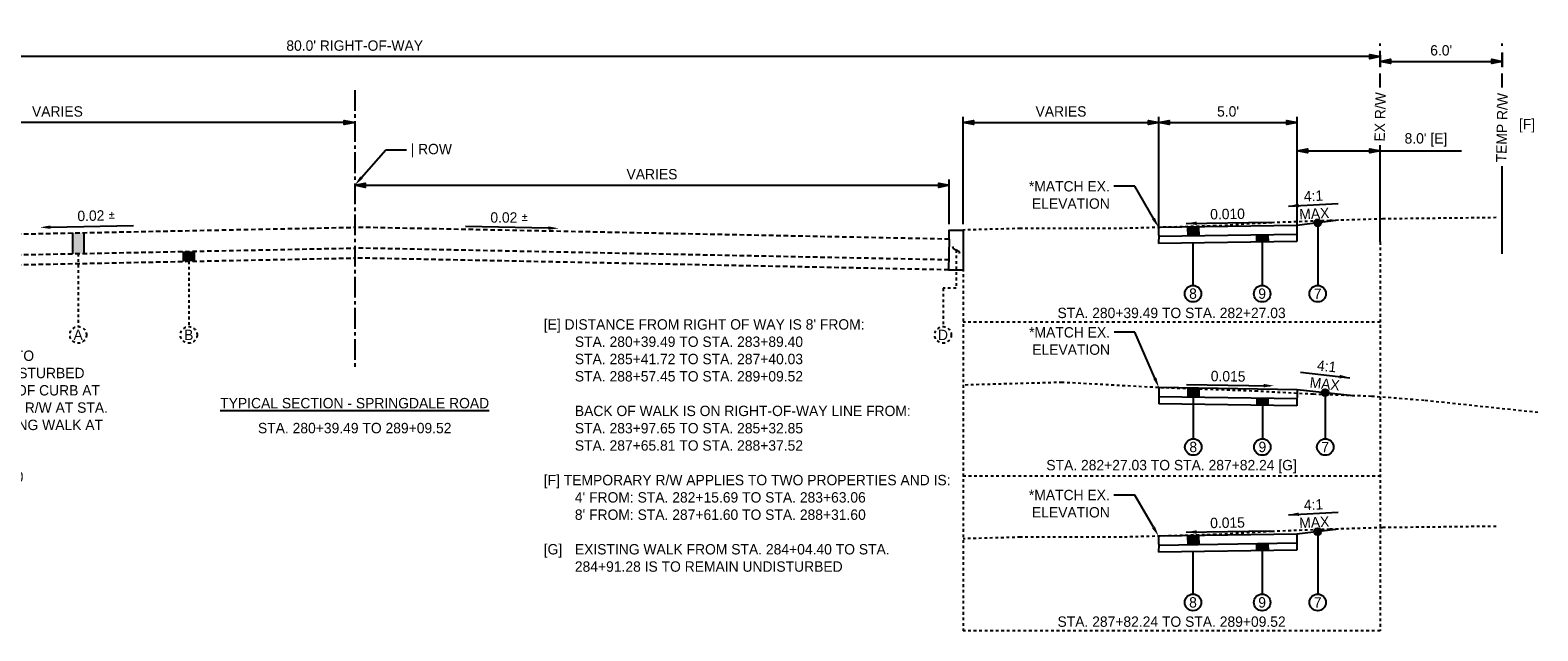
# Model space of a CAD drawing. Header units: feet. Extents: x 18870 to 19332, y 13872 to 14074.
# Tile 6 of 35: x 18904 to 18958, y 13988 to 14010. Entities that reach past the tile are written whole.
import ezdxf
from ezdxf import colors
from ezdxf.entities.mleader import LeaderData, LeaderLine
from ezdxf.math import Vec2, Vec3

# ---------------------------------------------------------------- set-up
doc = ezdxf.new("R2010")
doc.units = ezdxf.units.FT
doc.header["$MEASUREMENT"] = 0
for name, pattern in [('CENTER2', [1.125, 0.75, -0.125, 0.125, -0.125]), ('DASHED', [0.75, 0.5, -0.25]), ('DASHED2', [0.375, 0.25, -0.125]), ('OhDOT_USTN2', [0.10999999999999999, 0.069, -0.04099999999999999]), ('OhDOT_USTN3', [0.22, 0.165, -0.055])]:
    doc.linetypes.add(name, pattern=pattern)
for name, color, linetype in [('CM_P_Sidewalk', 254, 'Continuous'), ('PF_X_Ground_Line', 3, 'OhDOT_USTN2'), ('PV_P_EOP', 7, 'Continuous'), ('PV_P_Text', 10, 'Continuous'), ('PV_X_EOP', 7, 'OhDOT_USTN3'), ('RW_X_Right_of_Way', 7, 'ROWEX-COEC')]:
    doc.layers.add(name, color=color, linetype=linetype)
doc.styles.add('Slanted-Normal', font='font31.shx', dxfattribs={"height": 0.125})
doc.styles.get("Standard").update_dxf_attribs({"font": 'font31.shx'})
doc.styles.add('Straight-Normal', font='font30.shx', dxfattribs={"height": 0.14})
doc.linetypes.add('ROWEX-COEC', pattern='A,0.75,-0.05,["Ex R/W",Straight-Normal,S=1,R=0,X=0,Y=-0.06],-0.7,0.75,-0.3,0.75,-0.3,0.75,-0.3,0.75,-0.3', length=5.699999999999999)
doc.dimstyles.new('Dec-1  Slanted', dxfattribs={"dimtxt": 0.125, "dimasz": 0.125, "dimexe": 0.07000000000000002, "dimexo": 0.07000000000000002, "dimgap": 0.07000000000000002, "dimtad": 1, "dimdec": 1, "dimzin": 3, "dimdsep": 46, "dimtxsty": 'Slanted-Normal', "dimblk": 'Dim1', "dimcen": 0, "dimclrd": 95, "dimclre": 95, "dimclrt": 7, "dimadec": 1, "dimazin": 3, "dimtfac": 1, "dimtdec": 1, "dimtix": 1, "dimtofl": 0, "dimtmove": 1, "dimatfit": 3, "dimldrblk": 'Dim1', "dimfxl": 1, "dimtolj": 1, "dimtzin": 0, "dimlwd": -1, "dimlwe": -1, "dimarcsym": 0})

# ---------------------------------------------------------------- blocks, each defined once
blk = doc.blocks.new('Dim1')
h = blk.add_hatch(color=4)
h.dxf.hatch_style = 1
h.paths.add_polyline_path([(0, 0), (-1.000000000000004, -0.1999999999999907), (-1.000000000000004, 0.1999999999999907)])
at = {"color": 4}
blk.add_lwpolyline([(0, 0), (-1.000000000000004, -0.1999999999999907), (-1.000000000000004, 0.1999999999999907), (0, 0)], dxfattribs=at)
blk = doc.blocks.new('*D892')
at = {"layer": 'Defpoints', "color": 0, "transparency": 16777216}
for p in [(18876.56759067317, 14008.76731458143), (18876.56759067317, 14008.58447145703), (18952.56252013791, 14008.6018392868)]:
    blk.add_point(p, dxfattribs=at)
at = {"layer": 'PV_P_Text', "color": 95, "linetype": 'Continuous', "transparency": 16777216}
for p, q in [((18876.56759067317, 14008.79447145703), (18876.56759067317, 14008.97731458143)), ((18952.18752013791, 14008.76731458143), (18876.94259067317, 14008.76731458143)), ((18952.56252013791, 14008.81183928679), (18952.56252013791, 14008.97731458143))]:
    blk.add_line(p, q, dxfattribs=at)
at = {"layer": 'PV_P_Text', "color": 95, "transparency": 16777216, "xscale": 0.375, "yscale": 0.375, "zscale": 0.375, "rotation": 180}
blk.add_blockref('Dim1', (18876.56759067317, 14008.76731458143), dxfattribs=at)
at = {"layer": 'PV_P_Text', "color": 95, "transparency": 16777216, "xscale": 0.375, "yscale": 0.375, "zscale": 0.375}
blk.add_blockref('Dim1', (18952.56252013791, 14008.76731458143), dxfattribs=at)
at = {"layer": 'PV_P_Text', "color": 7, "transparency": 16777216, "insert": (18915.47930355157, 14009.16481458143), "char_height": 0.375, "attachment_point": 5, "style": 'Slanted-Normal'}
blk.add_mtext("\\A1;80.0' RIGHT-OF-WAY", dxfattribs=at)
blk = doc.blocks.new('*D893')
at = {"layer": 'Defpoints', "color": 0, "transparency": 16777216}
for p in [(18915.47930355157, 14004.11835908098), (18936.97930355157, 14004.11835908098), (18936.97930355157, 14002.49956946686)]:
    blk.add_point(p, dxfattribs=at)
at = {"layer": 'PV_P_Text', "color": 95, "linetype": 'Continuous', "transparency": 16777216}
for p, q in [((18936.97930355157, 14002.70956946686), (18936.97930355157, 14004.32835908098)), ((18915.85430355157, 14004.11835908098), (18936.60430355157, 14004.11835908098))]:
    blk.add_line(p, q, dxfattribs=at)
at = {"layer": 'PV_P_Text', "color": 95, "transparency": 16777216, "xscale": 0.375, "yscale": 0.375, "zscale": 0.375, "rotation": 180}
blk.add_blockref('Dim1', (18915.47930355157, 14004.11835908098), dxfattribs=at)
at = {"layer": 'PV_P_Text', "color": 95, "transparency": 16777216, "xscale": 0.375, "yscale": 0.375, "zscale": 0.375}
blk.add_blockref('Dim1', (18936.97930355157, 14004.11835908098), dxfattribs=at)
at = {"layer": 'PV_P_Text', "color": 7, "transparency": 16777216, "insert": (18926.22930355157, 14004.51585908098), "char_height": 0.375, "attachment_point": 5, "style": 'Slanted-Normal'}
blk.add_mtext('\\A1;VARIES', dxfattribs=at)
blk = doc.blocks.new('*D894')
at = {"layer": 'Defpoints', "color": 0, "transparency": 16777216}
for p in [(18893.97930355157, 14006.38674287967), (18915.47930355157, 14006.38674287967), (18893.97930355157, 14002.49956946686)]:
    blk.add_point(p, dxfattribs=at)
at = {"layer": 'PV_P_Text', "color": 95, "linetype": 'Continuous', "transparency": 16777216}
for p, q in [((18893.97930355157, 14002.70956946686), (18893.97930355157, 14006.59674287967)), ((18915.10430355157, 14006.38674287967), (18894.35430355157, 14006.38674287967))]:
    blk.add_line(p, q, dxfattribs=at)
at = {"layer": 'PV_P_Text', "color": 95, "transparency": 16777216, "xscale": 0.375, "yscale": 0.375, "zscale": 0.375, "rotation": 180}
blk.add_blockref('Dim1', (18893.97930355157, 14006.38674287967), dxfattribs=at)
at = {"layer": 'PV_P_Text', "color": 95, "transparency": 16777216, "xscale": 0.375, "yscale": 0.375, "zscale": 0.375}
blk.add_blockref('Dim1', (18915.47930355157, 14006.38674287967), dxfattribs=at)
at = {"layer": 'PV_P_Text', "color": 7, "transparency": 16777216, "insert": (18904.72930355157, 14006.78424287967), "char_height": 0.375, "attachment_point": 5, "style": 'Slanted-Normal'}
blk.add_mtext('\\A1;VARIES', dxfattribs=at)
blk = doc.blocks.new('*D895')
at = {"layer": 'Defpoints', "color": 0, "transparency": 16777216}
for p in [(18944.56252013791, 14006.38674287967), (18937.47930355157, 14002.49956946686), (18944.56252013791, 14002.40724559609)]:
    blk.add_point(p, dxfattribs=at)
at = {"layer": 'PV_P_Text', "color": 95, "linetype": 'Continuous', "transparency": 16777216}
for p, q in [((18937.47930355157, 14002.70956946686), (18937.47930355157, 14006.59674287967)), ((18944.56252013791, 14002.61724559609), (18944.56252013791, 14006.59674287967)), ((18937.85430355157, 14006.38674287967), (18944.18752013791, 14006.38674287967))]:
    blk.add_line(p, q, dxfattribs=at)
at = {"layer": 'PV_P_Text', "color": 95, "transparency": 16777216, "xscale": 0.375, "yscale": 0.375, "zscale": 0.375, "rotation": 180}
blk.add_blockref('Dim1', (18937.47930355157, 14006.38674287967), dxfattribs=at)
at = {"layer": 'PV_P_Text', "color": 95, "transparency": 16777216, "xscale": 0.375, "yscale": 0.375, "zscale": 0.375}
blk.add_blockref('Dim1', (18944.56252013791, 14006.38674287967), dxfattribs=at)
at = {"layer": 'PV_P_Text', "color": 7, "transparency": 16777216, "insert": (18941.02091184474, 14006.78424287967), "char_height": 0.375, "attachment_point": 5, "style": 'Slanted-Normal'}
blk.add_mtext('\\A1;VARIES', dxfattribs=at)
blk = doc.blocks.new('*D896')
at = {"layer": 'Defpoints', "color": 0, "transparency": 16777216}
for p in [(18952.56252013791, 14009.02762856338), (18956.97857110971, 14009.12884076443), (18956.97857110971, 14008.59605001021)]:
    blk.add_point(p, dxfattribs=at)
at = {"layer": 'PV_P_Text', "color": 95, "linetype": 'Continuous', "transparency": 16777216}
for p, q in [((18952.56252013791, 14008.81762856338), (18952.56252013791, 14008.38605001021)), ((18956.97857110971, 14008.91884076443), (18956.97857110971, 14008.38605001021)), ((18952.93752013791, 14008.59605001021), (18956.60357110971, 14008.59605001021))]:
    blk.add_line(p, q, dxfattribs=at)
at = {"layer": 'PV_P_Text', "color": 95, "transparency": 16777216, "xscale": 0.375, "yscale": 0.375, "zscale": 0.375, "rotation": 180}
blk.add_blockref('Dim1', (18952.56252013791, 14008.59605001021), dxfattribs=at)
at = {"layer": 'PV_P_Text', "color": 95, "transparency": 16777216, "xscale": 0.375, "yscale": 0.375, "zscale": 0.375}
blk.add_blockref('Dim1', (18956.97857110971, 14008.59605001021), dxfattribs=at)
at = {"layer": 'PV_P_Text', "color": 7, "transparency": 16777216, "insert": (18954.77054562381, 14008.99355001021), "char_height": 0.375, "attachment_point": 5, "style": 'Slanted-Normal'}
blk.add_mtext("\\A1;6.0'", dxfattribs=at)
blk = doc.blocks.new('*D897')
at = {"layer": 'Defpoints', "color": 0, "transparency": 16777216}
for p in [(18949.56252013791, 14006.38674287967), (18944.56252013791, 14002.40724559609), (18949.56252013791, 14002.33224559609)]:
    blk.add_point(p, dxfattribs=at)
at = {"layer": 'PV_P_Text', "color": 95, "linetype": 'Continuous', "transparency": 16777216}
for p, q in [((18944.56252013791, 14002.61724559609), (18944.56252013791, 14006.59674287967)), ((18949.56252013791, 14002.54224559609), (18949.56252013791, 14006.59674287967)), ((18944.93752013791, 14006.38674287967), (18949.18752013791, 14006.38674287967))]:
    blk.add_line(p, q, dxfattribs=at)
at = {"layer": 'PV_P_Text', "color": 95, "transparency": 16777216, "xscale": 0.375, "yscale": 0.375, "zscale": 0.375, "rotation": 180}
blk.add_blockref('Dim1', (18944.56252013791, 14006.38674287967), dxfattribs=at)
at = {"layer": 'PV_P_Text', "color": 95, "transparency": 16777216, "xscale": 0.375, "yscale": 0.375, "zscale": 0.375}
blk.add_blockref('Dim1', (18949.56252013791, 14006.38674287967), dxfattribs=at)
at = {"layer": 'PV_P_Text', "color": 7, "transparency": 16777216, "insert": (18947.06252013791, 14006.78424287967), "char_height": 0.375, "attachment_point": 5, "style": 'Slanted-Normal'}
blk.add_mtext("\\A1;5.0'", dxfattribs=at)
blk = doc.blocks.new('_Integral')
at = {"color": 0, "linetype": 'ByBlock', "lineweight": -2}
for centre, start, end in [((0.44488802, -0.09133463), 101.9999999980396, 167.9999999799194), ((-0.44488802, 0.09133463), 282.0000000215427, 348.0000000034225)]:
    blk.add_arc(centre, 0.45416667, start, end, dxfattribs=at)
blk = doc.blocks.new('*D899')
at = {"layer": 'Defpoints', "color": 0, "transparency": 16777216}
for p in [(18952.56252013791, 14005.35959473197), (18949.56252013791, 14002.33224559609), (18952.56252013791, 14002.06785376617)]:
    blk.add_point(p, dxfattribs=at)
at = {"layer": 'PV_P_Text', "color": 95, "linetype": 'Continuous', "transparency": 16777216}
for p, q in [((18949.56252013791, 14002.54224559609), (18949.56252013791, 14005.56959473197)), ((18949.93752013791, 14005.35959473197), (18952.18752013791, 14005.35959473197)), ((18952.56252013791, 14002.27785376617), (18952.56252013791, 14005.56959473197)), ((18952.56252013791, 14005.35959473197), (18955.50037728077, 14005.35959473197))]:
    blk.add_line(p, q, dxfattribs=at)
at = {"layer": 'PV_P_Text', "color": 95, "transparency": 16777216, "xscale": 0.375, "yscale": 0.375, "zscale": 0.375, "rotation": 180}
blk.add_blockref('Dim1', (18949.56252013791, 14005.35959473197), dxfattribs=at)
at = {"layer": 'PV_P_Text', "color": 95, "transparency": 16777216, "xscale": 0.375, "yscale": 0.375, "zscale": 0.375}
blk.add_blockref('Dim1', (18952.56252013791, 14005.35959473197), dxfattribs=at)
at = {"layer": 'PV_P_Text', "color": 7, "transparency": 16777216, "insert": (18954.21894870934, 14005.75709473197), "char_height": 0.375, "attachment_point": 5, "style": 'Slanted-Normal'}
blk.add_mtext("\\A1;8.0' [E]", dxfattribs=at)

msp = doc.modelspace()

# ---------------------------------------------------------------- hatches: boundary and pattern name
at = {"layer": 'PV_P_Text'}
h = msp.add_hatch(color=256, dxfattribs=at)
h.dxf.hatch_style = 1
h.paths.add_polyline_path([(18945.99503210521, 14002.61538982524), (18945.5950321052, 14002.60938982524), (18945.60502098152, 14002.27650219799), (18946.00502098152, 14002.28250219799)])
h = msp.add_hatch(color=256, dxfattribs=at)
h.dxf.hatch_style = 1
edge = h.paths.add_edge_path()
edge.add_arc((18950.30377612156, 14002.76032417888), 0.125, 0, 360)
h = msp.add_hatch(color=256, dxfattribs=at)
h.dxf.hatch_style = 1
h.paths.add_polyline_path([(18905.27930355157, 14002.39556946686), (18905.67930355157, 14002.40356946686), (18905.67930355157, 14001.65341948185), (18905.27930355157, 14001.64541948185)])
h = msp.add_hatch(color=256, dxfattribs=at)
h.dxf.hatch_style = 1
h.paths.add_polyline_path([(18948.50502098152, 14002.320002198), (18948.09503210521, 14002.31385236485), (18948.09503210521, 14002.06382424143), (18948.51252013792, 14002.07008656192)])
h = msp.add_hatch(color=256, dxfattribs=at)
h.dxf.hatch_style = 1
h.paths.add_polyline_path([(18909.27930355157, 14001.72541948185), (18909.67930355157, 14001.73341948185), (18909.67930355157, 14001.37343535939), (18909.27930355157, 14001.3656247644)])
h = msp.add_hatch(color=256, dxfattribs=at)
h.dxf.hatch_style = 1
h.paths.add_polyline_path([(18946.00377612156, 13996.78203128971), (18945.60377612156, 13996.78803128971), (18945.60377612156, 13996.45499382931), (18946.00377612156, 13996.44899382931)])
h = msp.add_hatch(color=256, dxfattribs=at)
h.dxf.hatch_style = 1
edge = h.paths.add_edge_path()
edge.add_arc((18950.57727676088, 13996.62028783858), 0.125, 0, 360)
h = msp.add_hatch(color=256, dxfattribs=at)
h.dxf.hatch_style = 1
h.paths.add_polyline_path([(18948.50377612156, 13996.41149382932), (18948.10377612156, 13996.41749382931), (18948.10377612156, 13996.16746570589), (18948.50377612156, 13996.16146570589)])
h = msp.add_hatch(color=256, dxfattribs=at)
h.dxf.hatch_style = 1
edge = h.paths.add_edge_path()
edge.add_arc((18950.30377612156, 13991.6020741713), 0.125, 0, 360)
h = msp.add_hatch(color=256, dxfattribs=at)
h.dxf.hatch_style = 1
h.paths.add_polyline_path([(18945.99503210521, 13991.45713981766), (18945.5950321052, 13991.45113981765), (18945.60502098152, 13991.1182521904), (18946.00502098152, 13991.12425219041)])
h = msp.add_hatch(color=256, dxfattribs=at)
h.dxf.hatch_style = 1
h.paths.add_polyline_path([(18948.50502098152, 13991.16175219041), (18948.09503210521, 13991.15560235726), (18948.09503210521, 13990.90557423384), (18948.51252013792, 13990.91183655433)])

# ---------------------------------------------------------------- linework, layer by layer
at = {"layer": 'PF_X_Ground_Line'}
for points in [[(18956.75712886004, 14002.94760429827), (18952.64338283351, 14002.90095081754), (18950.73857140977, 14002.84214654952), (18948.63772943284, 14002.76390582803), (18946.61271126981, 14002.65093619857), (18943.22774816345, 14002.55695454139), (18939.54948423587, 14002.55553570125), (18937.47930355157, 14002.49956946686)], [(18958.26587287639, 13995.90429222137), (18954.15212684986, 13996.34086215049), (18952.24731542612, 13996.4887266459), (18950.14647344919, 13996.56310259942), (18948.12145528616, 13996.67400105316), (18944.7364921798, 13996.79426326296), (18941.05822825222, 13996.99272832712), (18937.47930355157, 13996.89597400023)], [(18956.75712886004, 13991.78935429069), (18952.64338283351, 13991.74270080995), (18950.73857140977, 13991.68389654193), (18948.63772943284, 13991.60565582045), (18946.61271126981, 13991.49268619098), (18943.22774816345, 13991.3987045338), (18939.54948423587, 13991.39728569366), (18937.47930355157, 13991.34131945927)]]:
    msp.add_lwpolyline(points, dxfattribs=at)
at = {"layer": 'PV_P_EOP', "linetype": 'DASHED'}
for points in [[(18952.56252013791, 14007.653462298), (18952.56252013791, 14009.24413085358)], [(18956.97857110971, 14007.653462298), (18956.97857110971, 14009.24413085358)]]:
    msp.add_lwpolyline(points, dxfattribs=at)
at = {"layer": 'PV_P_EOP', "linetype": 'Continuous'}
for points in [[(18952.56252013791, 14002.06785376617), (18952.56252013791, 14005.35959473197)], [(18956.97857110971, 14001.64450215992), (18956.97857110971, 14004.80321268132)]]:
    msp.add_lwpolyline(points, dxfattribs=at)
at = {"layer": 'PV_P_Text', "linetype": 'ByBlock', "lineweight": -2}
for p, q in [((18949.24807320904, 14003.368540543), (18951.04561221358, 14003.4577827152)), ((18904.47451371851, 14002.60381460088), (18907.47497178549, 14002.66382376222)), ((18922.48333106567, 14002.56948891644), (18919.48287299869, 14002.62949807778)), ((18945.54952068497, 14002.73857531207), (18948.55024122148, 14002.78358612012)), ((18949.68273965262, 13997.35960398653), (18951.47181386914, 13997.16383860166)), ((18945.56215986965, 13996.91852369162), (18948.56288040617, 13996.87351288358)), ((18949.24807320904, 13992.21029053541), (18951.04561221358, 13992.29953270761)), ((18945.54952068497, 13991.58032530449), (18948.55024122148, 13991.62533611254))]:
    msp.add_line(p, q, dxfattribs=at)
at = {"layer": 'PV_P_Text', "linetype": 'CENTER2'}
msp.add_lwpolyline([(18915.47930355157, 14007.55956946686), (18915.47930355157, 13997.55956946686)], dxfattribs=at)
at = {"layer": 'PV_P_Text'}
for points in [[(18949.55377612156, 14002.66877098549), (18944.55377612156, 14002.59377098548)], [(18945.99503210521, 14002.61538982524), (18946.00502098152, 14002.28250219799)], [(18951.05377612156, 14002.85187737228), (18949.55377612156, 14002.66877098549)], [(18949.55377612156, 14002.66877098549), (18949.55377612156, 14002.08570540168)], [(18950.30377612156, 14002.76032417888), (18950.30377612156, 14000.49940629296)], [(18905.27930355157, 14002.39556946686), (18905.27930355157, 14001.64541948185)], [(18905.67930355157, 14002.40356946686), (18905.67930355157, 14001.65341948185)], [(18944.55377612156, 14002.30995902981), (18944.54928630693, 14002.01063805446)], [(18949.55377612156, 14002.08570540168), (18944.54928630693, 14002.01063805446)], [(18944.55377612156, 14002.30995902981), (18944.55377612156, 14002.59377098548)], [(18949.55377612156, 14002.33573352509), (18944.55877055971, 14002.26080844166)], [(18945.5950321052, 14002.60938982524), (18945.60502098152, 14002.27650219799)], [(18948.09503210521, 14002.31385236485), (18948.09503210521, 14002.06382424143)], [(18948.50502098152, 14002.32000219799), (18948.51252013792, 14002.07008656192)], [(18909.27930355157, 14001.72541948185), (18909.27930355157, 14001.3656247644)], [(18909.67930355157, 14001.73341948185), (18909.67930355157, 14001.3736247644)], [(18945.79503210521, 14002.02932424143), (18945.79503210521, 14000.49940629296)], [(18948.29503210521, 14002.06682424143), (18948.29503210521, 14000.49940629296)], [(18944.56252013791, 13996.80365012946), (18944.55377612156, 13996.2207157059)], [(18949.56252013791, 13996.72865012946), (18944.56252013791, 13996.80365012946)], [(18945.60377612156, 13996.78803128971), (18945.60377612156, 13996.45499382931)], [(18946.00377612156, 13996.78203128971), (18946.00377612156, 13996.44899382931)], [(18949.56252013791, 13996.72865012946), (18949.55377612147, 13996.14571570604)], [(18951.59203338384, 13996.5119255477), (18949.56252013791, 13996.72865012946)], [(18950.57727676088, 13996.62028783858), (18950.57727676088, 13994.95758663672)], [(18949.55377612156, 13996.1457157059), (18944.55377612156, 13996.2207157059)], [(18949.55752569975, 13996.39568758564), (18944.55752569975, 13996.47068758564)], [(18945.80377612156, 13996.45199382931), (18945.80377612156, 13994.95758663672)], [(18948.10377612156, 13996.41749382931), (18948.10377612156, 13996.16746570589)], [(18948.30377612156, 13996.1644657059), (18948.30377612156, 13994.95758663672)], [(18948.50377612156, 13996.41149382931), (18948.50377612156, 13996.16146570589)], [(18949.55377612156, 13991.5105209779), (18944.55377612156, 13991.4355209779)], [(18944.55377612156, 13991.15170902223), (18944.55377612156, 13991.4355209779)], [(18949.55377612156, 13991.17748351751), (18944.55877055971, 13991.10255843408)], [(18945.5950321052, 13991.45113981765), (18945.60502098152, 13991.1182521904)], [(18945.99503210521, 13991.45713981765), (18946.00502098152, 13991.12425219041)], [(18951.05377612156, 13991.69362736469), (18949.55377612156, 13991.5105209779)], [(18949.55377612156, 13991.5105209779), (18949.55377612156, 13990.92745539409)], [(18950.30377612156, 13991.6020741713), (18950.30377612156, 13989.34115628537)], [(18944.55377612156, 13991.15170902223), (18944.54928630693, 13990.85238804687)], [(18949.55377612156, 13990.92745539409), (18944.54928630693, 13990.85238804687)], [(18945.79503210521, 13990.87107423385), (18945.79503210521, 13989.34115628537)], [(18948.09503210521, 13991.15560235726), (18948.09503210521, 13990.90557423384)], [(18948.29503210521, 13990.90857423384), (18948.29503210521, 13989.34115628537)], [(18948.50502098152, 13991.16175219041), (18948.51252013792, 13990.91183655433)]]:
    msp.add_lwpolyline(points, dxfattribs=at)
at = {"layer": 'PV_P_Text', "linetype": 'DASHED2', "ltscale": 0.333}
for points in [[(18937.47930355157, 14002.49956946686), (18937.47930355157, 13993.61770171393)], [(18952.56252013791, 14002.06785376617), (18952.56252013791, 13993.61770171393)], [(18905.47930355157, 14001.64941948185), (18905.47930355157, 13999.01027643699)], [(18937.22978896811, 14001.77878441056), (18937.22978896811, 14000.39453042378), (18936.75491351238, 14000.39453042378), (18936.75491351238, 13999.01027643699)], [(18909.47930165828, 14001.36962472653), (18909.47930355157, 13999.01027643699)], [(18952.56252013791, 13999.17235625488), (18937.47930355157, 13999.17235625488)], [(18937.47930355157, 13996.89597400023), (18937.47930355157, 13988.0141062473)], [(18952.56252013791, 13996.46425829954), (18952.56252013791, 13988.0141062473)], [(18937.47930355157, 13993.61770171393), (18952.56252013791, 13993.61770171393)], [(18952.56252013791, 13988.0141062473), (18937.47930355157, 13988.0141062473)]]:
    msp.add_lwpolyline(points, dxfattribs=at)
at = {"layer": 'PV_P_Text'}
for centre, radius in [((18950.30377612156, 14002.76032417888), 0.125), ((18945.79503210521, 14000.19940629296), 0.3), ((18948.29503210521, 14000.19940629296), 0.3), ((18950.30377612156, 14000.19940629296), 0.3), ((18950.57727676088, 13996.62028783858), 0.125), ((18945.80377612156, 13994.65758663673), 0.3), ((18948.30377612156, 13994.65758663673), 0.3), ((18950.57727676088, 13994.65758663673), 0.3), ((18950.30377612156, 13991.6020741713), 0.125), ((18945.79503210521, 13989.04115628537), 0.3), ((18948.29503210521, 13989.04115628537), 0.3), ((18950.30377612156, 13989.04115628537), 0.3)]:
    msp.add_circle(centre, radius, dxfattribs=at)
at = {"layer": 'PV_P_Text', "linetype": 'DASHED2', "ltscale": 0.333}
for centre in [(18905.47930355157, 13998.71027643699), (18909.47930355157, 13998.71027643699), (18936.75491351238, 13998.71027643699)]:
    msp.add_circle(centre, 0.3, dxfattribs=at)
at = {"layer": 'PV_P_Text'}
for points in [[(18949.61951279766, 14003.4495583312), (18949.24807320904, 14003.368540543), (18949.62571102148, 14003.3247120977)], [(18904.47326396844, 14002.66630210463), (18904.09958869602, 14002.59631610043), (18904.47576346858, 14002.54132709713)], [(18922.48458081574, 14002.63197642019), (18922.85825608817, 14002.56199041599), (18922.4820813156, 14002.50700141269)], [(18945.92354111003, 14002.8066926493), (18945.54952068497, 14002.73857531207), (18945.92541589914, 14002.68170670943)], [(18951.09224056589, 13997.14249949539), (18951.47181386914, 13997.16383860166), (18951.10583725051, 13997.2667578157)], [(18948.34883901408, 13996.8142164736), (18948.72473422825, 13996.87108507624), (18948.35071380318, 13996.93920241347)], [(18949.61951279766, 13992.29130832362), (18949.24807320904, 13992.21029053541), (18949.62571102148, 13992.16646209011)], [(18945.92354111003, 13991.64844264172), (18945.54952068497, 13991.58032530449), (18945.92541589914, 13991.52345670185)]]:
    msp.add_solid(points, dxfattribs=at)
at = {"layer": 'PV_X_EOP'}
for points in [[(18893.97930355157, 14002.16956946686), (18915.47930355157, 14002.59956946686)], [(18936.97930355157, 14002.16956946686), (18915.47930355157, 14002.59956946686)], [(18893.97930355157, 14001.41941948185), (18915.47930355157, 14001.84941948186)], [(18936.97930355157, 14001.41941948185), (18915.47930355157, 14001.84941948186)], [(18893.97930355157, 14001.0596247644), (18915.47930355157, 14001.4896247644)], [(18936.95711353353, 14001.06006856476), (18915.47930355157, 14001.4896247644)]]:
    msp.add_lwpolyline(points, dxfattribs=at)
at = {"layer": 'RW_X_Right_of_Way'}
for points in [[(18936.97930355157, 14002.16956946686), (18936.95711353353, 14001.06006856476)], [(18936.97930355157, 14002.16956946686), (18936.97930355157, 14002.49956946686), (18937.47930355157, 14002.49956946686), (18937.47930355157, 14001.06006856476)], [(18936.95711353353, 14001.06006856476), (18937.47930355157, 14001.06006856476)]]:
    msp.add_lwpolyline(points, dxfattribs=at)

# ---------------------------------------------------------------- block references
at = {"layer": 'PV_P_Text', "xscale": 0.375, "yscale": 0.375, "zscale": 0.375, "rotation": 90}
msp.add_blockref('_Integral', (18937.22978896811, 14001.77878441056), dxfattribs=at)

# ---------------------------------------------------------------- texts
at = {"insert": (18915.47930355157, 13996.2406671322), "char_height": 0.375, "width": 29.24883758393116, "attachment_point": 5, "style": 'Slanted-Normal'}
msp.add_mtext('{\\LTYPICAL SECTION - SPRINGDALE ROAD}', dxfattribs=at)
at = {"layer": 'CM_P_Sidewalk', "char_height": 0.375, "attachment_point": 1}
for s, width, insert in [("\\pxi-3,l4,t4;[E] DISTANCE FROM RIGHT OF WAY IS 8' FROM: \\P^ISTA. 280+39.49 TO STA. 283+89.40  \\P^ISTA. 285+41.72 TO STA. 287+40.03\\P^ISTA. 288+57.45 TO STA. 289+09.52\\P\\P^IBACK OF WALK IS ON RIGHT-OF-WAY LINE FROM:\\P^ISTA. 283+97.65 TO STA. 285+32.85\\P^ISTA. 287+65.81 TO STA. 288+37.52\\P\\P[F] TEMPORARY R/W APPLIES TO TWO PROPERTIES AND IS:\\P^I4' FROM: STA. 282+15.69 TO STA. 283+63.06\\P^I8' FROM: STA. 287+61.60 TO STA. 288+31.60\\P\\P[G]^IEXISTING WALK FROM STA. 284+04.40 TO STA. 284+91.28 IS TO REMAIN UNDISTURBED", 14.32229111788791, (18921.94112020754, 13999.27640313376)), ("\\pxi-3,l4,t4;[B] EXISTING WALK FROM 282+28.10 TO \\P^ISTA. 284+04.74 TO REMAIN UNDISTURBED\\P[C] WALK TRANSITIONS FROM BACK OF CURB AT STA.281+41.74 TO 3' FROM PROP R/W AT STA. 282+19.81 AND TIES INTO EXISTING WALK AT STA. 282+28.10\\P[D] RIGHT-OF-WAY TAKE IS FROM \\P^ISTA. 280+57.11 TO STA.282+28.10", 13.01600126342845, (18893.88399531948, 13998.14538772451))]:
    msp.add_mtext_dynamic_manual_height_columns(s, width=width, gutter_width=42, heights=[0], dxfattribs=dict(at, insert=insert))
at = {"layer": 'PV_P_Text', "style": 'Slanted-Normal'}
for s, height, rotation, p in [('4:1', 0.375, 2.84222205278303, (18949.81204372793, 14003.52889728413)), ('0.010', 0.3749999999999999, 0.8593722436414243, (18946.41872550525, 14002.88382281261)), ('MAX', 0.375, 2.84222205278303, (18949.64756140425, 14002.88055463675)), ('4:1', 0.375, 353.7553832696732, (18950.2649577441, 13997.42887970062)), ('0.015', 0.375, 359.1406277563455, (18946.43533008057, 13997.03763556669)), ('MAX', 0.375, 353.7553832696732, (18950.00014609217, 13996.81465058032)), ('4:1', 0.375, 2.84222205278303, (18949.81204372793, 13992.37064727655)), ('0.015', 0.3749999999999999, 0.8593722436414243, (18946.41872550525, 13991.72557280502)), ('MAX', 0.375, 2.84222205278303, (18949.64756140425, 13991.72230462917))]:
    msp.add_text(s, height=height, rotation=rotation, dxfattribs=at).set_placement(p)
at = {"layer": 'PV_P_Text', "char_height": 0.375, "attachment_point": 5, "style": 'Slanted-Normal'}
for s, insert, width, rotation in [('EX R/W', (18952.56252013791, 14006.58938751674), 2.183765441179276, 88.8542371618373), ('TEMP R/W', (18956.96800675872, 14006.1987950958), 3.205937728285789, 88.8542371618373), ('0.02 {\\fISOCPEUR|b0|i0|c0|p34;%%P}', (18906.13636030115, 14003.02113803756), 29.24883758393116, 1.2819176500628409)]:
    msp.add_mtext(s, dxfattribs=dict(at, insert=insert, width=width, rotation=rotation))
for s, insert, width in [('[F]', (18957.87353388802, 14006.27018633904), 2.035052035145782), ('0.02 {\\fISOCPEUR|b0|i0|c0|p34;%%P}', (18921.07075336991, 14002.95214764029), 29.24883758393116), ('STA. 280+39.49 TO STA. 282+27.03', (18945.02091184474, 13999.50174901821), 16.68248224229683), ('STA. 280+39.49 TO 289+09.52', (18915.47930355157, 13995.34015989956), 29.24883758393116), ('STA. 282+27.03 TO STA. 287+82.24 [G]', (18945.02091184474, 13993.94709447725), 16.68248224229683), ('STA. 287+82.24 TO STA. 289+09.52', (18945.02091184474, 13988.34349901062), 16.68248224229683)]:
    msp.add_mtext(s, dxfattribs=dict(at, insert=insert, width=width))
for s, insert in [('8', (18945.79503210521, 14000.19940629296)), ('9', (18948.29503210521, 14000.19940629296)), ('7', (18950.30377612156, 14000.19940629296)), ('A', (18905.47930355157, 13998.71027643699)), ('B', (18909.47930355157, 13998.71027643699)), ('D', (18936.75491351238, 13998.71027643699)), ('8', (18945.80377612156, 13994.65758663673)), ('9', (18948.30377612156, 13994.65758663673)), ('7', (18950.57727676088, 13994.65758663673)), ('8', (18945.79503210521, 13989.04115628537)), ('9', (18948.29503210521, 13989.04115628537)), ('7', (18950.30377612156, 13989.04115628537))]:
    msp.add_mtext_dynamic_manual_height_columns(s, width=2.462342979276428, gutter_width=0.625, heights=[0], dxfattribs=dict(at, insert=insert))

# ---------------------------------------------------------------- dimensions: what is measured, and where the dimension line sits
at = {"layer": 'PV_P_Text'}
for base, p1, p2, text, picture, middle in [((18876.56759067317, 14008.76731458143), (18952.56252013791, 14008.6018392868), (18876.56759067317, 14008.58447145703), "80.0' RIGHT-OF-WAY", '*D892', (18915.47930355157, 14008.76731458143)), ((18952.56252013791, 14005.35959473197), (18949.56252013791, 14002.33224559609), (18952.56252013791, 14002.06785376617), "8.0' [E]", '*D899', (18954.21894870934, 14005.35959473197))]:
    dim = msp.add_linear_dim(base=base, p1=p1, p2=p2, text=text, dimstyle='Dec-1  Slanted', override={"dimpost": "'"}, dxfattribs=at)
    dim.commit()
    dim.dimension.update_dxf_attribs({"geometry": picture, "text_midpoint": middle, "dimtype": 160})
for base, p1, p2, text, picture, middle in [((18956.97857110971, 14008.59605001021), (18952.56252013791, 14009.02762856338), (18956.97857110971, 14009.12884076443), "6.0'", '*D896', (18954.77054562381, 14008.99355001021)), ((18893.97930355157, 14006.38674287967), (18915.47930355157, 14006.38674287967), (18893.97930355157, 14002.49956946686), 'VARIES', '*D894', (18904.72930355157, 14006.78424287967)), ((18944.56252013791, 14006.38674287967), (18937.47930355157, 14002.49956946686), (18944.56252013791, 14002.40724559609), 'VARIES', '*D895', (18941.02091184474, 14006.78424287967)), ((18949.56252013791, 14006.38674287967), (18944.56252013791, 14002.40724559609), (18949.56252013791, 14002.33224559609), "5.0'", '*D897', (18947.06252013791, 14006.78424287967)), ((18936.97930355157, 14004.11835908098), (18915.47930355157, 14004.11835908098), (18936.97930355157, 14002.49956946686), 'VARIES', '*D893', (18926.22930355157, 14004.51585908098))]:
    dim = msp.add_linear_dim(base=base, p1=p1, p2=p2, text=text, dimstyle='Dec-1  Slanted', override={"dimpost": "'"}, dxfattribs=at)
    dim.commit()
    dim.dimension.update_dxf_attribs({"geometry": picture, "text_midpoint": middle})

# ---------------------------------------------------------------- leaders
at = {"layer": 'RW_X_Right_of_Way'}
ml = msp.add_multileader_mtext('Standard', dxfattribs=at)
ml.set_content('| ROW ', color=256, style='Slanted-Normal')
ml.set_leader_properties()
ml.build(insert=Vec2(0, 0))
ml.multileader.update_dxf_attribs({"dogleg_length": 0.25, "arrow_head_size": 0.375, "scale": 3})
ctx = ml.context
ctx.base_point, ctx.scale, ctx.char_height, ctx.arrow_head_size, ctx.landing_gap_size, ctx.plane_origin = Vec3(18917.35165621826, 14005.39607704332), 3, 0.375, 0.375, 0.15, Vec3(18915.5354066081, 14004.09209507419)
notes = []
notes.append((ctx, [(0, (1, 1, 0), (18916.60165621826, 14005.39607704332), (1, 0), 0.75, [(0, [(18915.47930355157, 14004.11835908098)], 0, [])])]))
ctx.mtext.insert, ctx.mtext.flow_direction = Vec3(18917.50165621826, 14005.61482704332), 5
ml = msp.add_multileader_mtext('Standard', dxfattribs=at)
ml.set_content('*MATCH EX. \\PELEVATION', color=256, style='Slanted-Normal')
ml.set_leader_properties()
ml.build(insert=Vec2(0, 0))
ml.multileader.update_dxf_attribs({"dogleg_length": 0.25, "arrow_head_size": 0.375, "scale": 3})
ctx = ml.context
ctx.base_point, ctx.scale, ctx.char_height, ctx.arrow_head_size, ctx.landing_gap_size, ctx.plane_origin = Vec3(18939.43382800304, 14004.08155067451), 3, 0.375, 0.375, 0.15, Vec3(18944.60987917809, 14002.56750697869)
ctx.text_align_type = 2
notes.append((ctx, [(1, (1, 1, 0), (18943.68620895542, 14004.08155067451), (-1, 0), 0.75, [(0, [(18944.55377612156, 14002.59377098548)], 0, [])])]))
ctx.mtext.insert, ctx.mtext.alignment, ctx.mtext.flow_direction = Vec3(18942.78620895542, 14004.26905067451), 3, 5
ml = msp.add_multileader_mtext('Standard', dxfattribs=at)
ml.set_content('*MATCH EX. \\PELEVATION', color=256, style='Slanted-Normal')
ml.set_leader_properties()
ml.build(insert=Vec2(0, 0))
ml.multileader.update_dxf_attribs({"dogleg_length": 0.25, "arrow_head_size": 0.375, "scale": 3})
ctx = ml.context
ctx.base_point, ctx.scale, ctx.char_height, ctx.arrow_head_size, ctx.landing_gap_size, ctx.plane_origin = Vec3(18939.44257201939, 13998.80313595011), 3, 0.375, 0.375, 0.15, Vec3(18944.61862319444, 13996.77738612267)
ctx.text_align_type = 2
notes.append((ctx, [(1, (1, 1, 0), (18943.69495297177, 13998.80313595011), (-1, 0), 0.75, [(0, [(18944.56252013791, 13996.80365012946)], 0, [])])]))
ctx.mtext.insert, ctx.mtext.alignment, ctx.mtext.flow_direction = Vec3(18942.79495297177, 13998.99063595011), 3, 5
ml = msp.add_multileader_mtext('Standard', dxfattribs=at)
ml.set_content('*MATCH EX. \\PELEVATION', color=256, style='Slanted-Normal')
ml.set_leader_properties()
ml.build(insert=Vec2(0, 0))
ml.multileader.update_dxf_attribs({"dogleg_length": 0.25, "arrow_head_size": 0.375, "scale": 3})
ctx = ml.context
ctx.base_point, ctx.scale, ctx.char_height, ctx.arrow_head_size, ctx.landing_gap_size, ctx.plane_origin = Vec3(18939.43382800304, 13992.92330066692), 3, 0.375, 0.375, 0.15, Vec3(18944.60987917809, 13991.4092569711)
ctx.text_align_type = 2
notes.append((ctx, [(1, (1, 1, 0), (18943.68620895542, 13992.92330066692), (-1, 0), 0.75, [(0, [(18944.55377612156, 13991.4355209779)], 0, [])])]))
ctx.mtext.insert, ctx.mtext.alignment, ctx.mtext.flow_direction = Vec3(18942.78620895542, 13993.11080066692), 3, 5
for ctx, leaders in notes:
    for number, flags, end, landing, length, lines in leaders:
        leader = LeaderData()
        leader.index, (leader.has_last_leader_line, leader.has_dogleg_vector, leader.attachment_direction) = number, flags
        leader.last_leader_point, leader.dogleg_vector, leader.dogleg_length = Vec3(end), Vec3(landing), length
        for number, points, colour, breaks in lines:
            line = LeaderLine()
            line.index, line.vertices, line.color, line.breaks = number, Vec3.list(points), colors.encode_raw_color(colour), breaks
            leader.lines.append(line)
        ctx.leaders.append(leader)

doc.saveas('drawing.dxf')
